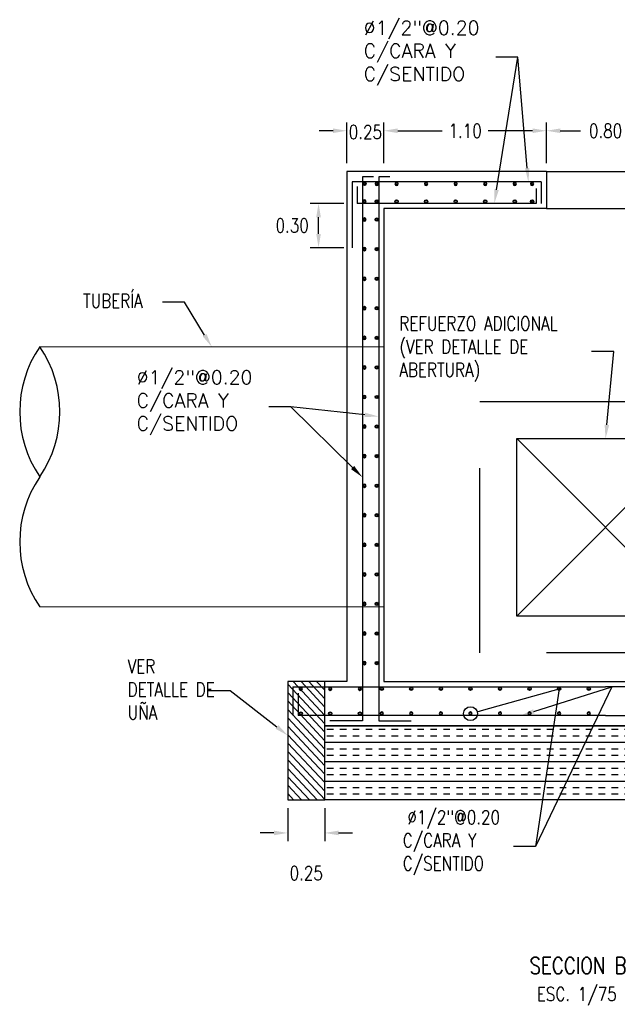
# Model space of a CAD drawing. Header units: metres. Extents: x 724738 to 725866, y 9150075 to 9151285.
# Tile 4 of 16: x 725840.19 to 725844.24, y 9150074.52 to 9150081.18. Entities that reach past the tile are written whole.
import ezdxf
from ezdxf import colors
from ezdxf.entities.mleader import LeaderData, LeaderLine
from ezdxf.enums import TextEntityAlignment as Align
from ezdxf.math import Vec2, Vec3

# ---------------------------------------------------------------- set-up
doc = ezdxf.new("R2010")
doc.units = ezdxf.units.M
doc.linetypes.add('DASHED', pattern=[0.75, 0.5, -0.25])
doc.linetypes.add('HIDDEN', pattern=[0.375, 0.25, -0.125])
for name, color, linetype in [('02v', 2, 'Continuous'), ('Acero', 7, 'Continuous'), ('AIR.A3-T-ESTRUCT 02', 2, 'Continuous'), ('AIR.A3_NOTAS', 7, 'Continuous'), ('AIR.A3_SUB-TITULOS', 4, 'Continuous'), ('AIR.A3_TITULOS', 6, 'Continuous'), ('Layer1 (.05 HIDDEN)', 8, 'HIDDEN'), ('Layer1 (.05)', 8, 'Continuous'), ('Layer2 (.10)', 1, 'Continuous'), ('Layer4 (.15)', 2, 'Continuous'), ('Layer5 (.15)', 4, 'Continuous')]:
    doc.layers.add(name, color=color, linetype=linetype)
doc.styles.add('AIR-Simplex.(0.80)', font='simplex.shx', dxfattribs={"width": 0.8})
doc.styles.add('SIMPLEX', font='simplex.shx')
doc.dimstyles.new('AIR-75 (A3)_HORIZ', dxfattribs={"dimscale": 0.075, "dimtxt": 1.25, "dimasz": 1.25, "dimexe": 0.75, "dimexo": 0.75, "dimgap": 0.75, "dimtad": 0, "dimtih": 1, "dimtoh": 1, "dimzin": 1, "dimdsep": 46, "dimtxsty": 'AIR-Simplex.(0.80)', "dimcen": 0.75, "dimdle": 1.5, "dimclrd": 1, "dimclre": 1, "dimclrt": 7, "dimadec": 0, "dimazin": 0, "dimtfac": 1, "dimtofl": 0, "dimtmove": 2, "dimatfit": 3, "dimfxl": 1.5, "dimtolj": 1, "dimtzin": 1, "dimarcsym": 0})

# ---------------------------------------------------------------- blocks, each defined once
blk = doc.blocks.new('acero_arm')
at = {"layer": 'Acero', "color": 2, "const_width": 0.0094}
blk.add_lwpolyline([(0, 0.0066, -1), (0, -0.0066, -1)], format="xyb", close=True, dxfattribs=at)
at = {"layer": 'Acero', "color": 7}
blk.add_circle((0, 0), 0.0112, dxfattribs=at)
blk = doc.blocks.new('*U361')
at = {"layer": 'Acero', "color": 7}
blk.add_blockref('acero_arm', (0, 0), dxfattribs=at)
blk = doc.blocks.new('*U362')
at = {"layer": '02v', "color": 0, "linetype": 'ByBlock', "lineweight": -2, "transparency": 16777216}
blk.add_blockref('*U361', (0, 0), dxfattribs=at)
blk = doc.blocks.new('*U363')
at = {"layer": 'Acero', "color": 7}
blk.add_blockref('acero_arm', (0, 0), dxfattribs=at)
blk = doc.blocks.new('*U364')
at = {"layer": '02v', "color": 0, "linetype": 'ByBlock', "lineweight": -2, "transparency": 16777216}
blk.add_blockref('*U363', (0, 0), dxfattribs=at)
blk = doc.blocks.new('*U365')
at = {"layer": 'Acero', "color": 7}
blk.add_blockref('acero_arm', (0, 0), dxfattribs=at)
blk = doc.blocks.new('*U366')
at = {"layer": '02v', "color": 0, "linetype": 'ByBlock', "lineweight": -2, "transparency": 16777216}
blk.add_blockref('*U365', (0, 0), dxfattribs=at)
blk = doc.blocks.new('*U328')
at = {"layer": 'Acero', "color": 7}
blk.add_blockref('acero_arm', (0, 0), dxfattribs=at)
blk = doc.blocks.new('*U329')
at = {"layer": '02v', "color": 0, "linetype": 'ByBlock', "lineweight": -2, "transparency": 16777216}
blk.add_blockref('*U328', (0, 0), dxfattribs=at)
blk = doc.blocks.new('*U330')
at = {"layer": 'Acero', "color": 7}
blk.add_blockref('acero_arm', (0, 0), dxfattribs=at)
blk = doc.blocks.new('*U341')
at = {"layer": '02v', "color": 0, "linetype": 'ByBlock', "lineweight": -2, "transparency": 16777216}
for p in [(0, 3), (0, 2.8), (0, 2.6), (0, 2.4), (0, 2.2), (0, 2), (0, 1.8), (0, 1.6), (0, 1.4), (0, 1.2), (0, 1), (0, 0.8), (0, 0.6), (0, 0.4), (0, 0.2), (0, 0)]:
    blk.add_blockref('*U330', p, dxfattribs=at)
blk = doc.blocks.new('*U342')
at = {"layer": 'Acero', "color": 7}
blk.add_blockref('acero_arm', (0, 0), dxfattribs=at)
blk = doc.blocks.new('*U343')
at = {"layer": '02v', "color": 0, "linetype": 'ByBlock', "lineweight": -2, "transparency": 16777216}
for p in [(0, 3), (0, 2.8), (0, 2.6), (0, 2.4), (0, 2.2), (0, 2), (0, 1.8), (0, 1.6), (0, 1.4), (0, 1.2), (0, 1), (0, 0.8), (0, 0.6), (0, 0.4), (0, 0.2), (0, 0)]:
    blk.add_blockref('*U342', p, dxfattribs=at)
blk = doc.blocks.new('*U344')
at = {"layer": 'Acero', "color": 7}
blk.add_blockref('acero_arm', (0, 0), dxfattribs=at)
blk = doc.blocks.new('*U345')
at = {"layer": '02v', "color": 0, "linetype": 'ByBlock', "lineweight": -2, "transparency": 16777216}
for p in [(0, 0.4), (0, 0.2), (0, 0)]:
    blk.add_blockref('*U344', p, dxfattribs=at)
blk = doc.blocks.new('*U346')
at = {"layer": 'Acero', "color": 7}
blk.add_blockref('acero_arm', (0, 0), dxfattribs=at)
blk = doc.blocks.new('*U347')
at = {"layer": '02v', "color": 0, "linetype": 'ByBlock', "lineweight": -2, "transparency": 16777216}
for p in [(0, 0.4), (0, 0.2), (0, 0)]:
    blk.add_blockref('*U346', p, dxfattribs=at)
blk = doc.blocks.new('*U348')
at = {"layer": 'Acero', "color": 7}
blk.add_blockref('acero_arm', (0, 0), dxfattribs=at)
blk = doc.blocks.new('*U367')
at = {"layer": '02v', "color": 0, "linetype": 'ByBlock', "lineweight": -2, "transparency": 16777216}
for p in [(0, 1.4), (0, 1.2), (0, 1), (0, 0.8), (0, 0.6), (0, 0.4), (0, 0.2), (0, 0)]:
    blk.add_blockref('*U348', p, dxfattribs=at)
blk = doc.blocks.new('*U368')
at = {"layer": 'Acero', "color": 7}
blk.add_blockref('acero_arm', (0, 0), dxfattribs=at)
blk = doc.blocks.new('*U369')
at = {"layer": '02v', "color": 0, "linetype": 'ByBlock', "lineweight": -2, "transparency": 16777216}
for p in [(0, 1.4), (0, 1.2), (0, 1), (0, 0.8), (0, 0.6), (0, 0.4), (0, 0.2), (0, 0)]:
    blk.add_blockref('*U368', p, dxfattribs=at)
blk = doc.blocks.new('*D388')
at = {"color": 1, "lineweight": -2, "transparency": 16777216}
for p, q in [((725842.4078, 9150080.2133), (725842.4078, 9150080.4895)), ((725842.6578, 9150080.2133), (725842.6578, 9150080.4895)), ((725842.3141, 9150080.4332), (725842.2203, 9150080.4332)), ((725842.7516, 9150080.4332), (725842.8453, 9150080.4332))]:
    blk.add_line(p, q, dxfattribs=at)
at = {"color": 1, "transparency": 16777216}
for points in [[(725842.3141, 9150080.4489), (725842.3141, 9150080.4176), (725842.4078, 9150080.4332)], [(725842.7516, 9150080.4489), (725842.7516, 9150080.4176), (725842.6578, 9150080.4332)]]:
    blk.add_solid(points, dxfattribs=at)
at = {"layer": 'Defpoints', "color": 0, "transparency": 16777216}
for p in [(725842.6578, 9150080.4332), (725842.4078, 9150080.1571), (725842.6578, 9150080.1571)]:
    blk.add_point(p, dxfattribs=at)
at = {"color": 7, "transparency": 16777216, "insert": (725842.5328, 9150080.4245), "char_height": 0.09375, "attachment_point": 5, "style": 'AIR-Simplex.(0.80)'}
blk.add_mtext('\\A1;0.25', dxfattribs=at)
blk = doc.blocks.new('*D389')
at = {"color": 1, "lineweight": -2, "transparency": 16777216}
for p, q in [((725842.6578, 9150080.2133), (725842.6578, 9150080.4895)), ((725843.7578, 9150080.2133), (725843.7578, 9150080.4895)), ((725842.7516, 9150080.4332), (725843.0516, 9150080.4332)), ((725843.6641, 9150080.4332), (725843.3641, 9150080.4332))]:
    blk.add_line(p, q, dxfattribs=at)
at = {"color": 1, "transparency": 16777216}
for points in [[(725842.7516, 9150080.4489), (725842.7516, 9150080.4176), (725842.6578, 9150080.4332)], [(725843.6641, 9150080.4489), (725843.6641, 9150080.4176), (725843.7578, 9150080.4332)]]:
    blk.add_solid(points, dxfattribs=at)
at = {"layer": 'Defpoints', "color": 0, "transparency": 16777216}
for p in [(725843.7578, 9150080.4332), (725842.6578, 9150080.1571), (725843.7578, 9150080.1571)]:
    blk.add_point(p, dxfattribs=at)
at = {"color": 7, "transparency": 16777216, "insert": (725843.2078, 9150080.4332), "char_height": 0.09375, "attachment_point": 5, "style": 'AIR-Simplex.(0.80)'}
blk.add_mtext('\\A1;1.10', dxfattribs=at)
blk = doc.blocks.new('*D390')
at = {"color": 1, "lineweight": -2, "transparency": 16777216}
for p, q in [((725843.7578, 9150080.2133), (725843.7578, 9150080.4895)), ((725844.5578, 9150080.2133), (725844.5578, 9150080.4895)), ((725843.8516, 9150080.4332), (725843.9873, 9150080.4332)), ((725844.4641, 9150080.4332), (725844.3283, 9150080.4332))]:
    blk.add_line(p, q, dxfattribs=at)
at = {"color": 1, "transparency": 16777216}
for points in [[(725843.8516, 9150080.4489), (725843.8516, 9150080.4176), (725843.7578, 9150080.4332)], [(725844.4641, 9150080.4489), (725844.4641, 9150080.4176), (725844.5578, 9150080.4332)]]:
    blk.add_solid(points, dxfattribs=at)
at = {"layer": 'Defpoints', "color": 0, "transparency": 16777216}
for p in [(725844.5578, 9150080.4332), (725843.7578, 9150080.1571), (725844.5578, 9150080.1571)]:
    blk.add_point(p, dxfattribs=at)
at = {"color": 7, "transparency": 16777216, "insert": (725844.1578, 9150080.4332), "char_height": 0.09375, "attachment_point": 5, "style": 'AIR-Simplex.(0.80)'}
blk.add_mtext('\\A1;0.80', dxfattribs=at)
blk = doc.blocks.new('_DotBlank')
at = {"color": 0, "linetype": 'ByBlock', "lineweight": -2}
blk.add_line((-0.5, 0), (-1, 0), dxfattribs=at)
blk.add_circle((0, 0), 0.5, dxfattribs=at)
blk = doc.blocks.new('*D393')
at = {"color": 1, "lineweight": -2, "transparency": 16777216}
for p, q in [((725842.0078, 9150075.8508), (725842.0078, 9150075.6273)), ((725842.2578, 9150075.8508), (725842.2578, 9150075.6273)), ((725841.9141, 9150075.6836), (725841.8203, 9150075.6836)), ((725842.3516, 9150075.6836), (725842.4453, 9150075.6836))]:
    blk.add_line(p, q, dxfattribs=at)
at = {"color": 1, "transparency": 16777216}
for points in [[(725841.9141, 9150075.6992), (725841.9141, 9150075.668), (725842.0078, 9150075.6836)], [(725842.3516, 9150075.6992), (725842.3516, 9150075.668), (725842.2578, 9150075.6836)]]:
    blk.add_solid(points, dxfattribs=at)
at = {"layer": 'Defpoints', "color": 0, "transparency": 16777216}
for p in [(725842.0078, 9150075.9071), (725842.2578, 9150075.9071), (725842.2578, 9150075.6836)]:
    blk.add_point(p, dxfattribs=at)
at = {"color": 7, "transparency": 16777216, "insert": (725842.1328, 9150075.4117), "char_height": 0.09375, "attachment_point": 5, "style": 'AIR-Simplex.(0.80)'}
blk.add_mtext('\\A1;0.25', dxfattribs=at)
blk = doc.blocks.new('A1-T-PLANTA (2)')
at = {"layer": 'AIR.A3_NOTAS', "style": 'AIR-Simplex.(0.80)', "width": 0.8}
blk.add_attdef('NOTAS', text='', height=1.25, dxfattribs=at).set_placement((0.069, -2.7), align=Align.MIDDLE_CENTER)
at = {"layer": 'AIR.A3_SUB-TITULOS', "style": 'AIR-Simplex.(0.80)', "width": 0.8}
blk.add_attdef('SUBTÍTULO', text='', height=1.5, dxfattribs=at).set_placement((0, 0), align=Align.MIDDLE_CENTER)
at = {"layer": 'AIR.A3_TITULOS', "style": 'AIR-Simplex.(0.80)', "width": 0.8}
blk.add_attdef('TÍTULO', text='', height=1.75, dxfattribs=at).set_placement((0, 2.959), align=Align.MIDDLE_CENTER)
blk = doc.blocks.new('*D387')
at = {"layer": 'Defpoints', "color": 0, "transparency": 16777216}
for p in [(725842.2161, 9150079.9421), (725842.4428, 9150079.9421), (725842.4428, 9150079.6421)]:
    blk.add_point(p, dxfattribs=at)
at = {"layer": 'Layer4 (.15)', "color": 1, "lineweight": -2, "transparency": 16777216}
for p, q in [((725842.3866, 9150079.9421), (725842.1598, 9150079.9421)), ((725842.2161, 9150079.7358), (725842.2161, 9150079.8483)), ((725842.3866, 9150079.6421), (725842.1598, 9150079.6421))]:
    blk.add_line(p, q, dxfattribs=at)
at = {"layer": 'Layer4 (.15)', "color": 1, "transparency": 16777216}
for points in [[(725842.2004, 9150079.8483), (725842.2317, 9150079.8483), (725842.2161, 9150079.9421)], [(725842.2004, 9150079.7358), (725842.2317, 9150079.7358), (725842.2161, 9150079.6421)]]:
    blk.add_solid(points, dxfattribs=at)
at = {"layer": 'Layer4 (.15)', "color": 7, "transparency": 16777216, "insert": (725842.0379, 9150079.7921), "char_height": 0.09375, "attachment_point": 5, "style": 'AIR-Simplex.(0.80)'}
blk.add_mtext('\\A1;0.30', dxfattribs=at)
blk = doc.blocks.new('*U378')
at = {"layer": 'Acero', "color": 7}
blk.add_blockref('acero_arm', (0, 0), dxfattribs=at)
blk = doc.blocks.new('*U379')
at = {"layer": '02v', "color": 0, "linetype": 'ByBlock', "lineweight": -2, "transparency": 16777216}
for p in [(0, 0.8), (0, 0.6), (0, 0.4), (0, 0.2), (0, 0)]:
    blk.add_blockref('*U378', p, dxfattribs=at)
blk = doc.blocks.new('*U380')
at = {"layer": 'Acero', "color": 7}
blk.add_blockref('acero_arm', (0, 0), dxfattribs=at)
blk = doc.blocks.new('*U381')
at = {"layer": '02v', "color": 0, "linetype": 'ByBlock', "lineweight": -2, "transparency": 16777216}
for p in [(0, 0.8), (0, 0.6), (0, 0.4), (0, 0.2), (0, 0)]:
    blk.add_blockref('*U380', p, dxfattribs=at)
blk = doc.blocks.new('*U374')
at = {"layer": 'Acero', "color": 7}
blk.add_blockref('acero_arm', (0, 0), dxfattribs=at)
blk = doc.blocks.new('*U375')
at = {"layer": '02v', "color": 0, "linetype": 'ByBlock', "lineweight": -2, "transparency": 16777216}
blk.add_blockref('*U374', (0, 0), dxfattribs=at)
blk = doc.blocks.new('*U376')
at = {"layer": 'Acero', "color": 7}
blk.add_blockref('acero_arm', (0, 0), dxfattribs=at)
blk = doc.blocks.new('*U377')
at = {"layer": '02v', "color": 0, "linetype": 'ByBlock', "lineweight": -2, "transparency": 16777216}
blk.add_blockref('*U376', (0, 0), dxfattribs=at)

msp = doc.modelspace()

# ---------------------------------------------------------------- hatches: boundary and pattern name
h = msp.add_hatch()
h.set_pattern_fill('INSUL', color=8, scale=0.35)
h.set_pattern_definition([(0, (725843.93558, 9150076.03465), (0, 0.13125), []), (0, (725843.93558, 9150076.0784), (0, 0.13125), [0.04375, -0.04375]), (0, (725843.93558, 9150076.12215), (0, 0.13125), [0.04375, -0.04375])])
h.paths.add_polyline_path([(725842.2578, 9150076.4071), (725846.0578, 9150076.4071), (725846.0578, 9150075.9071), (725842.2578, 9150075.9071)])
at = {"layer": 'Layer1 (.05)'}
h = msp.add_hatch(dxfattribs=at)
h.set_pattern_fill('ANSI31', color=256, scale=0.31, angle=88)
h.set_pattern_definition([(133, (0.053882, -8.40486), (-0.02833995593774, -0.02642743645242), [])])
h.paths.add_polyline_path([(725842.0078, 9150075.9071), (725842.2578, 9150075.9071), (725842.2578, 9150076.7071), (725842.0078, 9150076.7071)])

# ---------------------------------------------------------------- linework, layer by layer
at = {"color": 8}
msp.add_lwpolyline([(725842.2578, 9150076.4071), (725846.0578, 9150076.4071), (725846.0578, 9150075.9071), (725842.2578, 9150075.9071)], close=True, dxfattribs=at)
at = {"layer": 'AIR.A3-T-ESTRUCT 02', "ltscale": 0.1}
msp.add_lwpolyline([(725843.5578, 9150078.3508), (725844.7578, 9150078.3508), (725844.7578, 9150077.1508), (725843.5578, 9150077.1508)], close=True, dxfattribs=at)
for points in [[(725844.7578, 9150078.3508), (725843.5578, 9150077.1508)], [(725843.5578, 9150078.3508), (725844.7578, 9150077.1508)]]:
    msp.add_lwpolyline(points, dxfattribs=at)
at = {"layer": 'Layer1 (.05 HIDDEN)', "ltscale": 5}
msp.add_lwpolyline([(725843.3078, 9150078.6008), (725845.0078, 9150078.6008), (725845.0078, 9150076.9008), (725843.3078, 9150076.9008)], close=True, dxfattribs=at)
at = {"layer": 'Layer1 (.05)'}
for p, q in [((725842.6578, 9150078.9695), (725840.3302, 9150078.972)), ((725842.6578, 9150077.2103), (725840.3302, 9150077.2127))]:
    msp.add_line(p, q, dxfattribs=at)
for points in [[(725843.7578, 9150080.1571), (725844.5578, 9150080.1571)], [(725843.7578, 9150079.9071), (725844.5578, 9150079.9071)]]:
    msp.add_lwpolyline(points, dxfattribs=at)
msp.add_lwpolyline([(725842.0078, 9150075.9071), (725842.2578, 9150075.9071), (725842.2578, 9150076.7071), (725842.0078, 9150076.7071)], close=True, dxfattribs=at)
at = {"layer": 'Layer1 (.05)', "linetype": 'DASHED', "ltscale": 3}
for centre, start, end in [((725840.9724, 9150078.5326), 145.61883, 214.38117), ((725839.6879, 9150078.5326), 325.61883, 34.38117), ((725840.9724, 9150077.6522), 145.61883, 214.38117)]:
    msp.add_arc(centre, 0.7782, start, end, dxfattribs=at)
at = {"layer": 'Layer2 (.10)', "ltscale": 0.1}
for p, q in [((725843.7578, 9150079.9071), (725842.6578, 9150079.9071)), ((725842.6578, 9150079.9071), (725842.6578, 9150078.9695)), ((725842.6578, 9150078.9695), (725842.6578, 9150077.2103)), ((725842.6578, 9150077.2103), (725842.6578, 9150076.7071)), ((725842.6578, 9150076.7071), (725845.6578, 9150076.7071))]:
    msp.add_line(p, q, dxfattribs=at)
for points in [[(725843.7578, 9150080.1571), (725842.4078, 9150080.1571), (725842.4078, 9150078.9698)], [(725843.7578, 9150080.1571), (725843.7578, 9150079.9071)], [(725842.4078, 9150078.9698), (725842.4078, 9150077.2105)], [(725842.4078, 9150077.2105), (725842.4078, 9150076.7071)], [(725842.4078, 9150076.7071), (725842.0078, 9150076.7071), (725842.0078, 9150075.9071), (725842.2578, 9150075.9071), (725842.2578, 9150076.4071)], [(725846.0578, 9150076.4071), (725842.2578, 9150076.4071)]]:
    msp.add_lwpolyline(points, dxfattribs=at)
at = {"layer": 'Layer5 (.15)', "ltscale": 0.1}
for p, q in [((725842.4428, 9150080.0871), (725842.4428, 9150079.9421)), ((725843.7228, 9150080.0871), (725842.4428, 9150080.0871)), ((725842.5878, 9150080.1221), (725842.5128, 9150080.1221)), ((725842.5128, 9150080.1221), (725842.5128, 9150076.4421)), ((725842.6228, 9150080.1221), (725842.6228, 9150076.4421)), ((725842.6978, 9150080.1221), (725842.6228, 9150080.1221)), ((725842.4778, 9150080.0571), (725842.4778, 9150079.9421)), ((725843.6878, 9150079.9421), (725842.4778, 9150079.9421)), ((725842.0428, 9150076.6721), (725844.1578, 9150076.6721)), ((725846.2728, 9150076.6721), (725844.1578, 9150076.6721)), ((725842.5128, 9150076.4421), (725842.2928, 9150076.4421)), ((725842.6228, 9150076.4421), (725842.8428, 9150076.4421))]:
    msp.add_line(p, q, dxfattribs=at)
at = {"layer": 'Layer5 (.15)', "ltscale": 0.1, "flags": 128}
for points in [[(725843.7228, 9150080.0871), (725843.7228, 9150079.9421)], [(725843.6878, 9150080.0416), (725843.6878, 9150079.9421)], [(725842.4428, 9150079.9421), (725842.4428, 9150079.6421)], [(725842.0428, 9150076.6721), (725842.0428, 9150076.4771)], [(725842.0778, 9150076.6299), (725842.0778, 9150076.4771)]]:
    msp.add_lwpolyline(points, dxfattribs=at)
at = {"layer": 'Layer5 (.15)', "ltscale": 0.1}
for points in [[(725844.1578, 9150076.4771), (725842.0778, 9150076.4771)], [(725844.1578, 9150076.4771), (725846.2378, 9150076.4771)]]:
    msp.add_lwpolyline(points, dxfattribs=at)

# ---------------------------------------------------------------- block references
at = {"color": 4}
ref = msp.add_blockref('A1-T-PLANTA (2)', (725843.9718, 9150074.8425), dxfattribs=dict(at, xscale=0.07499999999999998, yscale=0.07499999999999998, zscale=0.07499999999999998))
ref.add_attrib('PLANTA', 'SECCION B', dxfattribs={"layer": 'AIR.A3_SUB-TITULOS', "height": 0.1125, "style": 'AIR-Simplex.(0.80)', "width": 0.8}).set_placement((725843.9718, 9150074.8425), align=Align.TOP_CENTER)
ref.add_attrib('ESC. 1', 'ESC. 1/75', dxfattribs={"layer": 'AIR.A3_NOTAS', "height": 0.09375, "style": 'AIR-Simplex.(0.80)', "width": 0.8}).set_placement((725843.963, 9150074.6411), align=Align.TOP_CENTER)
at = {"layer": '02v'}
msp.add_blockref('*U364', (725842.5259, 9150080.074), dxfattribs=at)
at = {"layer": '02v', "xscale": -1}
for name, p, rotation in [('*U362', (725842.6093, 9150080.074), 359.9999999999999), ('*U379', (725843.5436, 9150080.074), 89.99999999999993), ('*U329', (725842.5259, 9150079.955), 180), ('*U341', (725842.5259, 9150079.8323), 180), ('*U345', (725842.4956, 9150076.6586), 89.99999999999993), ('*U369', (725842.6436, 9150076.4905), 269.9999999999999)]:
    msp.add_blockref(name, p, dxfattribs=dict(at, rotation=rotation))
msp.add_blockref('*U375', (725843.6606, 9150080.074), dxfattribs=at)
at = {"layer": '02v'}
for name, p, rotation in [('*U366', (725842.6093, 9150079.955), 180.0000000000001), ('*U381', (725843.5436, 9150079.9555), 90.00000000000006), ('*U377', (725843.6606, 9150079.955), 180), ('*U343', (725842.6101, 9150079.8323), 180), ('*U367', (725842.6436, 9150076.6586), 270.0000000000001), ('*U347', (725842.4956, 9150076.4905), 90.00000000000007)]:
    msp.add_blockref(name, p, dxfattribs=dict(at, rotation=rotation))

# ---------------------------------------------------------------- dimensions: what is measured, and where the dimension line sits
dim = msp.add_linear_dim(base=(725842.6578, 9150080.4332), p1=(725842.4078, 9150080.1571), p2=(725842.6578, 9150080.1571), dimstyle='AIR-75 (A3)_HORIZ')
dim.commit()
dim.dimension.update_dxf_attribs({"geometry": '*D388', "text_midpoint": (725842.5328, 9150080.4245), "dimtype": 160})
for base, p1, p2, picture, middle in [((725843.7578, 9150080.4332), (725842.6578, 9150080.1571), (725843.7578, 9150080.1571), '*D389', (725843.2078, 9150080.4332)), ((725844.5578, 9150080.4332), (725843.7578, 9150080.1571), (725844.5578, 9150080.1571), '*D390', (725844.1578, 9150080.4332))]:
    dim = msp.add_linear_dim(base=base, p1=p1, p2=p2, dimstyle='AIR-75 (A3)_HORIZ')
    dim.commit()
    dim.dimension.update_dxf_attribs({"geometry": picture, "text_midpoint": middle})
dim = msp.add_aligned_dim(p1=(725842.0078, 9150075.9071), p2=(725842.2578, 9150075.9071), distance=-0.2235, dimstyle='AIR-75 (A3)_HORIZ')
dim.commit()
dim.dimension.update_dxf_attribs({"geometry": '*D393', "text_midpoint": (725842.1328, 9150075.4117)})
at = {"layer": 'Layer4 (.15)'}
dim = msp.add_aligned_dim(p1=(725842.4428, 9150079.6421), p2=(725842.4428, 9150079.9421), distance=0.2267, dimstyle='AIR-75 (A3)_HORIZ', dxfattribs=at)
dim.commit()
dim.dimension.update_dxf_attribs({"geometry": '*D387', "text_midpoint": (725842.0379, 9150079.7921)})

# ---------------------------------------------------------------- leaders
ml = msp.add_multileader_mtext('Standard')
ml.set_content('{\\C0;%%C1/2"@0.20 \\PC/CARA Y C/SENTIDO }', color=256, style='SIMPLEX')
ml.set_leader_properties(color=1, linetype='ByLayer', lineweight=-1)
ml.build(insert=Vec2(0, 0))
ml.multileader.update_dxf_attribs({"text_left_attachment_type": 2, "text_right_attachment_type": 2, "dogleg_length": 0.1, "arrow_head_size": 0.0937})
ctx = ml.context
ctx.base_point, ctx.char_height, ctx.arrow_head_size, ctx.landing_gap_size, ctx.plane_origin = Vec3(725842.4311, 9150080.931), 0.09375, 0.0937, 0.09, Vec3(725843.291, 9150088.59)
ctx.left_attachment, ctx.right_attachment = 2, 2
notes = []
notes.append((ctx, [(0, (1, 1, 0), (725843.5647, 9150080.931), (-1, 0), 0.15, [(0, [(725843.4057, 9150079.9421)], 0, [])])]))
ctx.mtext.insert, ctx.mtext.width, ctx.mtext.flow_direction = Vec3(725842.5211, 9150081.1766), 0.959439, 5
ml = msp.add_multileader_mtext('Standard')
ml.set_content('{\\C0; }', color=256, style='SIMPLEX')
ml.set_leader_properties(color=1, linetype='ByLayer', lineweight=-1)
ml.build(insert=Vec2(0, 0))
ml.multileader.update_dxf_attribs({"text_left_attachment_type": 2, "text_right_attachment_type": 2, "dogleg_length": 0.1, "arrow_head_size": 0.0937})
ctx = ml.context
ctx.base_point, ctx.char_height, ctx.arrow_head_size, ctx.landing_gap_size, ctx.plane_origin = Vec3(725843.1499, 9150080.931), 0.09375, 0.0937, 0.09, Vec3(725843.371, 9150088.7078)
ctx.left_attachment, ctx.right_attachment = 2, 2
notes.append((ctx, [(0, (1, 1, 0), (725843.5647, 9150080.931), (-1, 0), 0.15, [(1, [(725843.6356, 9150080.0871)], 0, [])])]))
ctx.mtext.insert, ctx.mtext.flow_direction = Vec3(725843.2568, 9150080.9779), 5
ml = msp.add_multileader_mtext('Standard')
ml.set_content('{\\C0;TUBERÍA}', color=256, style='AIR-Simplex.(0.80)')
ml.set_leader_properties(color=1, linetype='ByLayer', lineweight=-1)
ml.build(insert=Vec2(0, 0))
ml.multileader.update_dxf_attribs({"text_left_attachment_type": 2, "text_right_attachment_type": 2, "dogleg_length": 0.1, "arrow_head_size": 0.0937})
ctx = ml.context
ctx.base_point, ctx.char_height, ctx.arrow_head_size, ctx.landing_gap_size, ctx.plane_origin = Vec3(725840.5337, 9150079.2737), 0.09375, 0.0937, 0.09, Vec3(725840.7313, 9150086.7638)
ctx.left_attachment, ctx.right_attachment = 2, 2
notes.append((ctx, [(0, (1, 1, 0), (725841.3101, 9150079.2737), (-1, 0), 0.15, [(0, [(725841.494, 9150078.9708)], 0, [])])]))
ctx.mtext.insert, ctx.mtext.width, ctx.mtext.flow_direction = Vec3(725840.6237, 9150079.3295), 0.65808, 5
ml = msp.add_multileader_mtext('Standard')
ml.set_content('{\\C0;REFUERZO ADICIONAL \\P(VER DETALLE DE ABERTURA)}', color=256, style='AIR-Simplex.(0.80)')
ml.set_leader_properties(color=1, linetype='ByLayer', lineweight=-1)
ml.build(insert=Vec2(0, 0))
ml.multileader.update_dxf_attribs({"text_left_attachment_type": 2, "text_right_attachment_type": 2, "dogleg_length": 0.1, "arrow_head_size": 0.0937})
ctx = ml.context
ctx.base_point, ctx.char_height, ctx.arrow_head_size, ctx.landing_gap_size, ctx.plane_origin = Vec3(725842.6729, 9150078.9392), 0.09375, 0.0937, 0.09, Vec3(725843.6639, 9150086.1438)
ctx.left_attachment, ctx.right_attachment = 2, 2
notes.append((ctx, [(0, (1, 1, 0), (725844.2137, 9150078.9392), (-1, 0), 0.15, [(0, [(725844.1578, 9150078.3508)], 0, [])])]))
ctx.mtext.insert, ctx.mtext.width, ctx.mtext.flow_direction = Vec3(725842.7629, 9150079.1758), 1.234615, 5
ml = msp.add_multileader_mtext('Standard')
ml.set_content('{\\C0;%%C1/2"@0.20 \\PC/CARA Y C/SENTIDO }', color=256, style='SIMPLEX')
ml.set_leader_properties(color=1, linetype='ByLayer', lineweight=-1)
ml.build(insert=Vec2(0, 0))
ml.multileader.update_dxf_attribs({"text_left_attachment_type": 2, "text_right_attachment_type": 2, "dogleg_length": 0.1, "arrow_head_size": 0.0937})
ctx = ml.context
ctx.base_point, ctx.char_height, ctx.arrow_head_size, ctx.landing_gap_size, ctx.plane_origin = Vec3(725840.8951, 9150078.5667), 0.09375, 0.0937, 0.09, Vec3(725841.681, 9150086.1746)
ctx.left_attachment, ctx.right_attachment = 2, 2
notes.append((ctx, [(0, (1, 1, 0), (725842.0287, 9150078.5667), (-1, 0), 0.15, [(0, [(725842.6213, 9150078.5007)], 0, [])])]))
ctx.mtext.insert, ctx.mtext.width, ctx.mtext.flow_direction = Vec3(725840.9851, 9150078.8123), 0.799843, 5
ml = msp.add_multileader_mtext('Standard')
ml.set_content('{\\C0; }', color=256, style='SIMPLEX')
ml.set_leader_properties(color=1, linetype='ByLayer', lineweight=-1)
ml.build(insert=Vec2(0, 0))
ml.multileader.update_dxf_attribs({"text_left_attachment_type": 2, "text_right_attachment_type": 2, "dogleg_length": 0.1, "arrow_head_size": 0.0937})
ctx = ml.context
ctx.base_point, ctx.char_height, ctx.arrow_head_size, ctx.landing_gap_size, ctx.plane_origin = Vec3(725841.6139, 9150078.5667), 0.09375, 0.0937, 0.09, Vec3(725841.761, 9150086.2924)
ctx.left_attachment, ctx.right_attachment = 2, 2
notes.append((ctx, [(0, (1, 1, 0), (725842.0287, 9150078.5667), (-1, 0), 0.15, [(1, [(725842.5128, 9150078.0898)], 0, [])])]))
ctx.mtext.insert, ctx.mtext.flow_direction = Vec3(725841.7209, 9150078.6136), 5
ml = msp.add_multileader_mtext('Standard')
ml.set_content('{\\C0;VER DETALLE DE UÑA }', color=256, style='AIR-Simplex.(0.80)')
ml.set_leader_properties(color=1, linetype='ByLayer', lineweight=-1)
ml.build(insert=Vec2(0, 0))
ml.multileader.update_dxf_attribs({"text_left_attachment_type": 2, "text_right_attachment_type": 2, "dogleg_length": 0.1, "arrow_head_size": 0.0937})
ctx = ml.context
ctx.base_point, ctx.char_height, ctx.arrow_head_size, ctx.landing_gap_size, ctx.plane_origin = Vec3(725840.8349, 9150076.6455), 0.09375, 0.0937, 0.09, Vec3(725841.2461, 9150084.1356)
ctx.left_attachment, ctx.right_attachment = 2, 2
notes.append((ctx, [(0, (1, 1, 0), (725841.6184, 9150076.6455), (-1, 0), 0.15, [(0, [(725842.0087, 9150076.3425)], 0, [])])]))
ctx.mtext.insert, ctx.mtext.width, ctx.mtext.flow_direction = Vec3(725840.9249, 9150076.8575), 0.65808, 5
ml = msp.add_multileader_mtext('Standard')
ml.set_content('{\\C0;%%C1/2"@0.20 \\P\\pxql;C/CARA Y C/SENTIDO }', color=256, style='AIR-Simplex.(0.80)')
ml.set_leader_properties(color=1, linetype='ByLayer', lineweight=-1)
ml.set_arrow_properties(name='DOTBLANK')
ml.build(insert=Vec2(0, 0))
ml.multileader.update_dxf_attribs({"text_left_attachment_type": 2, "text_right_attachment_type": 2, "dogleg_length": 0.1, "arrow_head_size": 0.0937})
ctx = ml.context
ctx.base_point, ctx.char_height, ctx.arrow_head_size, ctx.landing_gap_size, ctx.plane_origin = Vec3(725842.7111, 9150075.5909), 0.09375, 0.0937, 0.09, Vec3(725843.1972, 9150068.1003)
ctx.left_attachment, ctx.right_attachment, ctx.text_align_type = 2, 2, 2
notes.append((ctx, [(0, (1, 1, 0), (725843.684, 9150075.5909), (-1, 0), 0.15, [(1, [(725843.2436, 9150076.4905), (725843.8436, 9150076.6586)], 0, [])])]))
ctx.mtext.insert, ctx.mtext.width, ctx.mtext.alignment, ctx.mtext.flow_direction = Vec3(725843.444, 9150075.8364), 0.65808, 3, 5
ml = msp.add_multileader_mtext('Standard')
ml.set_content('{\\C0; }', color=256, style='SIMPLEX')
ml.set_leader_properties(color=1, linetype='ByLayer', lineweight=-1)
ml.build(insert=Vec2(0, 0))
ml.multileader.update_dxf_attribs({"text_left_attachment_type": 2, "text_right_attachment_type": 2, "dogleg_length": 0.1, "arrow_head_size": 0.0937})
ctx = ml.context
ctx.base_point, ctx.char_height, ctx.arrow_head_size, ctx.landing_gap_size, ctx.plane_origin = Vec3(725843.2691, 9150075.5909), 0.09375, 0.0937, 0.09, Vec3(725843.2773, 9150067.9825)
ctx.left_attachment, ctx.right_attachment = 2, 2
notes.append((ctx, [(0, (1, 1, 0), (725843.684, 9150075.5909), (-1, 0), 0.15, [(0, [(725843.5834, 9150076.4771), (725844.2004, 9150076.6721)], 0, [])])]))
ctx.mtext.insert, ctx.mtext.flow_direction = Vec3(725843.3591, 9150075.6378), 5
for ctx, leaders in notes:
    for number, flags, end, landing, length, lines in leaders:
        leader = LeaderData()
        leader.index, (leader.has_last_leader_line, leader.has_dogleg_vector, leader.attachment_direction) = number, flags
        leader.last_leader_point, leader.dogleg_vector, leader.dogleg_length = Vec3(end), Vec3(landing), length
        for number, points, colour, breaks in lines:
            line = LeaderLine()
            line.index, line.vertices, line.color, line.breaks = number, Vec3.list(points), colors.encode_raw_color(colour), breaks
            leader.lines.append(line)
        ctx.leaders.append(leader)

doc.saveas('drawing.dxf')
